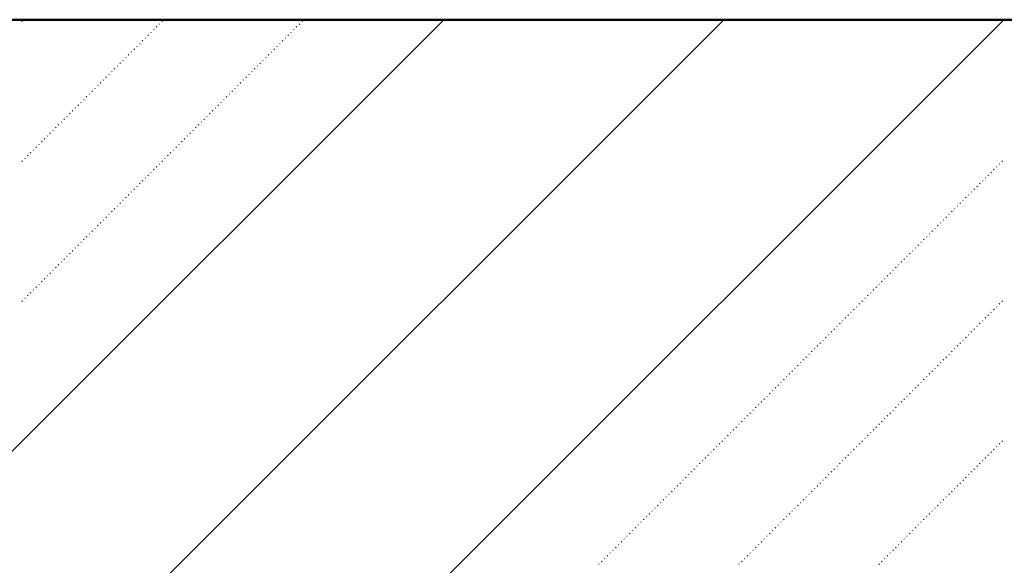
# Model space of a CAD drawing. Header units: millimetres. Extents: x 0 to 1260, y 0 to 297.
# Tile 67 of 104: x 264.05 to 270.27, y 132.31 to 135.76. Entities that reach past the tile are written whole.
import ezdxf

# ---------------------------------------------------------------- set-up
doc = ezdxf.new("R2010")
doc.units = ezdxf.units.MM
for name, pattern in [('K5LT32802', [0]), ('K5LT32806', [0]), ('K5LT_BASIC', [0])]:
    doc.linetypes.add(name, pattern=pattern)
doc.layers.add('Системный слой', color=7, linetype='Continuous')

# ---------------------------------------------------------------- blocks, each defined once
blk = doc.blocks.new('U90')
at = {"layer": 'Системный слой', "color": 7, "linetype": 'K5LT32802', "lineweight": 9}
for p, q in [((253.8862, 119.3751), (270.2666, 135.7555)), ((253.8862, 121.1429), (268.4989, 135.7555)), ((254.8862, 123.9106), (266.7311, 135.7555))]:
    blk.add_line(p, q, dxfattribs=at)
at = {"layer": 'Системный слой', "color": 7, "linetype": 'K5LT32806', "lineweight": 18}
for p, q in [((264.0678, 135.7438), (264.0713, 135.7474)), ((264.8986, 135.6908), (264.9022, 135.6943)), ((264.9163, 135.7085), (264.9198, 135.712)), ((264.934, 135.7261), (264.9375, 135.7297)), ((264.9517, 135.7438), (264.9552, 135.7474)), ((265.7825, 135.6908), (265.786, 135.6943)), ((265.8002, 135.7085), (265.8037, 135.712)), ((265.8179, 135.7261), (265.8214, 135.7297)), ((265.8355, 135.7438), (265.8391, 135.7474)), ((264.8456, 135.6378), (264.8491, 135.6413)), ((264.8633, 135.6554), (264.8668, 135.659)), ((264.8809, 135.6731), (264.8845, 135.6766)), ((265.7295, 135.6378), (265.733, 135.6413)), ((265.7471, 135.6554), (265.7507, 135.659)), ((265.7648, 135.6731), (265.7684, 135.6766)), ((264.7749, 135.567), (264.7784, 135.5706)), ((264.7926, 135.5847), (264.7961, 135.5883)), ((264.8102, 135.6024), (264.8138, 135.6059)), ((264.8279, 135.6201), (264.8314, 135.6236)), ((265.6588, 135.567), (265.6623, 135.5706)), ((265.6764, 135.5847), (265.68, 135.5883)), ((265.6941, 135.6024), (265.6976, 135.6059)), ((265.7118, 135.6201), (265.7153, 135.6236)), ((264.7218, 135.514), (264.7254, 135.5175)), ((264.7395, 135.5317), (264.7431, 135.5352)), ((264.7572, 135.5494), (264.7607, 135.5529)), ((265.6057, 135.514), (265.6093, 135.5175)), ((265.6234, 135.5317), (265.6269, 135.5352)), ((265.6411, 135.5494), (265.6446, 135.5529)), ((264.6511, 135.4433), (264.6547, 135.4468)), ((264.6688, 135.461), (264.6723, 135.4645)), ((264.6865, 135.4787), (264.69, 135.4822)), ((264.7042, 135.4963), (264.7077, 135.4999)), ((265.535, 135.4433), (265.5386, 135.4468)), ((265.5527, 135.461), (265.5562, 135.4645)), ((265.5704, 135.4787), (265.5739, 135.4822)), ((265.588, 135.4963), (265.5916, 135.4999)), ((264.5981, 135.3903), (264.6016, 135.3938)), ((264.6158, 135.4079), (264.6193, 135.4115)), ((264.6335, 135.4256), (264.637, 135.4292)), ((265.482, 135.3903), (265.4855, 135.3938)), ((265.4997, 135.4079), (265.5032, 135.4115)), ((265.5173, 135.4256), (265.5209, 135.4292)), ((264.5274, 135.3196), (264.5309, 135.3231)), ((264.5451, 135.3372), (264.5486, 135.3408)), ((264.5627, 135.3549), (264.5663, 135.3584)), ((264.5804, 135.3726), (264.584, 135.3761)), ((265.4113, 135.3196), (265.4148, 135.3231)), ((265.4289, 135.3372), (265.4325, 135.3408)), ((265.4466, 135.3549), (265.4502, 135.3584)), ((265.4643, 135.3726), (265.4678, 135.3761)), ((264.4744, 135.2665), (264.4779, 135.2701)), ((264.492, 135.2842), (264.4956, 135.2877)), ((264.5097, 135.3019), (264.5132, 135.3054)), ((265.3582, 135.2665), (265.3618, 135.2701)), ((265.3759, 135.2842), (265.3795, 135.2877)), ((265.3936, 135.3019), (265.3971, 135.3054)), ((264.4036, 135.1958), (264.4072, 135.1993)), ((264.4213, 135.2135), (264.4249, 135.217)), ((264.439, 135.2312), (264.4425, 135.2347)), ((264.4567, 135.2488), (264.4602, 135.2524)), ((265.2875, 135.1958), (265.2911, 135.1993)), ((265.3052, 135.2135), (265.3087, 135.217)), ((265.3229, 135.2312), (265.3264, 135.2347)), ((265.3406, 135.2488), (265.3441, 135.2524)), ((264.3506, 135.1428), (264.3541, 135.1463)), ((264.3683, 135.1605), (264.3718, 135.164)), ((264.386, 135.1781), (264.3895, 135.1817)), ((265.2345, 135.1428), (265.238, 135.1463)), ((265.2522, 135.1605), (265.2557, 135.164)), ((265.2699, 135.1781), (265.2734, 135.1817)), ((264.2799, 135.0721), (264.2834, 135.0756)), ((264.2976, 135.0897), (264.3011, 135.0933)), ((264.3153, 135.1074), (264.3188, 135.111)), ((264.3329, 135.1251), (264.3365, 135.1286)), ((265.1638, 135.0721), (265.1673, 135.0756)), ((265.1815, 135.0897), (265.185, 135.0933)), ((265.1991, 135.1074), (265.2027, 135.111)), ((265.2168, 135.1251), (265.2204, 135.1286)), ((264.2269, 135.019), (264.2304, 135.0226)), ((264.2445, 135.0367), (264.2481, 135.0402)), ((264.2622, 135.0544), (264.2658, 135.0579)), ((265.1108, 135.019), (265.1143, 135.0226)), ((265.1284, 135.0367), (265.132, 135.0402)), ((265.1461, 135.0544), (265.1496, 135.0579)), ((264.1562, 134.9483), (264.1597, 134.9519)), ((264.1738, 134.966), (264.1774, 134.9695)), ((264.1915, 134.9837), (264.195, 134.9872)), ((264.2092, 135.0014), (264.2127, 135.0049)), ((265.04, 134.9483), (265.0436, 134.9519)), ((265.0577, 134.966), (265.0613, 134.9695)), ((265.0754, 134.9837), (265.0789, 134.9872)), ((265.0931, 135.0014), (265.0966, 135.0049)), ((264.0854, 134.8776), (264.089, 134.8811)), ((264.1031, 134.8953), (264.1067, 134.8988)), ((264.1208, 134.913), (264.1243, 134.9165)), ((264.1385, 134.9306), (264.142, 134.9342)), ((264.9693, 134.8776), (264.9729, 134.8811)), ((264.987, 134.8953), (264.9905, 134.8988)), ((265.0047, 134.913), (265.0082, 134.9165)), ((265.0224, 134.9306), (265.0259, 134.9342)), ((264.0678, 134.8599), (264.0713, 134.8635)), ((264.9163, 134.8246), (264.9198, 134.8281)), ((264.934, 134.8423), (264.9375, 134.8458)), ((264.9517, 134.8599), (264.9552, 134.8635)), ((270.2196, 134.8246), (270.2231, 134.8281)), ((270.2373, 134.8423), (270.2408, 134.8458)), ((270.255, 134.8599), (270.2585, 134.8635)), ((264.8456, 134.7539), (264.8491, 134.7574)), ((264.8633, 134.7715), (264.8668, 134.7751)), ((264.8809, 134.7892), (264.8845, 134.7928)), ((264.8986, 134.8069), (264.9022, 134.8104)), ((270.1489, 134.7539), (270.1524, 134.7574)), ((270.1666, 134.7715), (270.1701, 134.7751)), ((270.1842, 134.7892), (270.1878, 134.7928)), ((270.2019, 134.8069), (270.2055, 134.8104)), ((264.7926, 134.7008), (264.7961, 134.7044)), ((264.8102, 134.7185), (264.8138, 134.7221)), ((264.8279, 134.7362), (264.8314, 134.7397)), ((270.0959, 134.7008), (270.0994, 134.7044)), ((270.1135, 134.7185), (270.1171, 134.7221)), ((270.1312, 134.7362), (270.1347, 134.7397)), ((264.7218, 134.6301), (264.7254, 134.6337)), ((264.7395, 134.6478), (264.7431, 134.6513)), ((264.7572, 134.6655), (264.7607, 134.669)), ((264.7749, 134.6832), (264.7784, 134.6867)), ((270.0251, 134.6301), (270.0287, 134.6337)), ((270.0428, 134.6478), (270.0464, 134.6513)), ((270.0605, 134.6655), (270.064, 134.669)), ((270.0782, 134.6832), (270.0817, 134.6867)), ((264.6688, 134.5771), (264.6723, 134.5806)), ((264.6865, 134.5948), (264.69, 134.5983)), ((264.7042, 134.6124), (264.7077, 134.616)), ((269.9721, 134.5771), (269.9756, 134.5806)), ((269.9898, 134.5948), (269.9933, 134.5983)), ((270.0075, 134.6124), (270.011, 134.616)), ((264.5981, 134.5064), (264.6016, 134.5099)), ((264.6158, 134.5241), (264.6193, 134.5276)), ((264.6335, 134.5417), (264.637, 134.5453)), ((264.6511, 134.5594), (264.6547, 134.563)), ((269.9014, 134.5064), (269.9049, 134.5099)), ((269.9191, 134.5241), (269.9226, 134.5276)), ((269.9368, 134.5417), (269.9403, 134.5453)), ((269.9544, 134.5594), (269.958, 134.563)), ((264.5451, 134.4533), (264.5486, 134.4569)), ((264.5627, 134.471), (264.5663, 134.4746)), ((264.5804, 134.4887), (264.584, 134.4922)), ((269.8484, 134.4533), (269.8519, 134.4569)), ((269.866, 134.471), (269.8696, 134.4746)), ((269.8837, 134.4887), (269.8873, 134.4922)), ((264.4744, 134.3826), (264.4779, 134.3862)), ((264.492, 134.4003), (264.4956, 134.4039)), ((264.5097, 134.418), (264.5132, 134.4215)), ((264.5274, 134.4357), (264.5309, 134.4392)), ((269.7777, 134.3826), (269.7812, 134.3862)), ((269.7953, 134.4003), (269.7989, 134.4039)), ((269.813, 134.418), (269.8165, 134.4215)), ((269.8307, 134.4357), (269.8342, 134.4392)), ((264.4213, 134.3296), (264.4249, 134.3331)), ((264.439, 134.3473), (264.4425, 134.3508)), ((264.4567, 134.365), (264.4602, 134.3685)), ((269.7246, 134.3296), (269.7282, 134.3331)), ((269.7423, 134.3473), (269.7458, 134.3508)), ((269.76, 134.365), (269.7635, 134.3685)), ((264.3506, 134.2589), (264.3541, 134.2624)), ((264.3683, 134.2766), (264.3718, 134.2801)), ((264.386, 134.2943), (264.3895, 134.2978)), ((264.4036, 134.3119), (264.4072, 134.3155)), ((269.6539, 134.2589), (269.6574, 134.2624)), ((269.6716, 134.2766), (269.6751, 134.2801)), ((269.6893, 134.2943), (269.6928, 134.2978)), ((269.7069, 134.3119), (269.7105, 134.3155)), ((264.2976, 134.2059), (264.3011, 134.2094)), ((264.3153, 134.2235), (264.3188, 134.2271)), ((264.3329, 134.2412), (264.3365, 134.2448)), ((269.6009, 134.2059), (269.6044, 134.2094)), ((269.6186, 134.2235), (269.6221, 134.2271)), ((269.6362, 134.2412), (269.6398, 134.2448)), ((264.2269, 134.1352), (264.2304, 134.1387)), ((264.2445, 134.1528), (264.2481, 134.1564)), ((264.2622, 134.1705), (264.2658, 134.174)), ((264.2799, 134.1882), (264.2834, 134.1917)), ((269.5302, 134.1352), (269.5337, 134.1387)), ((269.5478, 134.1528), (269.5514, 134.1564)), ((269.5655, 134.1705), (269.5691, 134.174)), ((269.5832, 134.1882), (269.5867, 134.1917)), ((264.1738, 134.0821), (264.1774, 134.0857)), ((264.1915, 134.0998), (264.195, 134.1033)), ((264.2092, 134.1175), (264.2127, 134.121)), ((269.4771, 134.0821), (269.4807, 134.0857)), ((269.4948, 134.0998), (269.4983, 134.1033)), ((269.5125, 134.1175), (269.516, 134.121)), ((264.1031, 134.0114), (264.1067, 134.0149)), ((264.1208, 134.0291), (264.1243, 134.0326)), ((264.1385, 134.0468), (264.142, 134.0503)), ((264.1562, 134.0644), (264.1597, 134.068)), ((269.4064, 134.0114), (269.41, 134.0149)), ((269.4241, 134.0291), (269.4276, 134.0326)), ((269.4418, 134.0468), (269.4453, 134.0503)), ((269.4595, 134.0644), (269.463, 134.068)), ((264.0678, 133.9761), (264.0713, 133.9796)), ((264.0854, 133.9937), (264.089, 133.9973)), ((269.3534, 133.9584), (269.3569, 133.9619)), ((269.3711, 133.9761), (269.3746, 133.9796)), ((269.3887, 133.9937), (269.3923, 133.9973)), ((270.2373, 133.9584), (270.2408, 133.9619)), ((270.255, 133.9761), (270.2585, 133.9796)), ((269.2827, 133.8877), (269.2862, 133.8912)), ((269.3004, 133.9053), (269.3039, 133.9089)), ((269.318, 133.923), (269.3216, 133.9266)), ((269.3357, 133.9407), (269.3392, 133.9442)), ((270.1666, 133.8877), (270.1701, 133.8912)), ((270.1842, 133.9053), (270.1878, 133.9089)), ((270.2019, 133.923), (270.2055, 133.9266)), ((270.2196, 133.9407), (270.2231, 133.9442)), ((269.2296, 133.8346), (269.2332, 133.8382)), ((269.2473, 133.8523), (269.2509, 133.8558)), ((269.265, 133.87), (269.2685, 133.8735)), ((270.1135, 133.8346), (270.1171, 133.8382)), ((270.1312, 133.8523), (270.1347, 133.8558)), ((270.1489, 133.87), (270.1524, 133.8735)), ((269.1589, 133.7639), (269.1625, 133.7675)), ((269.1766, 133.7816), (269.1802, 133.7851)), ((269.1943, 133.7993), (269.1978, 133.8028)), ((269.212, 133.817), (269.2155, 133.8205)), ((270.0428, 133.7639), (270.0464, 133.7675)), ((270.0605, 133.7816), (270.064, 133.7851)), ((270.0782, 133.7993), (270.0817, 133.8028)), ((270.0959, 133.817), (270.0994, 133.8205)), ((269.1059, 133.7109), (269.1094, 133.7144)), ((269.1236, 133.7286), (269.1271, 133.7321)), ((269.1413, 133.7462), (269.1448, 133.7498)), ((269.9898, 133.7109), (269.9933, 133.7144)), ((270.0075, 133.7286), (270.011, 133.7321)), ((270.0251, 133.7462), (270.0287, 133.7498)), ((269.0352, 133.6402), (269.0387, 133.6437)), ((269.0529, 133.6579), (269.0564, 133.6614)), ((269.0705, 133.6755), (269.0741, 133.6791)), ((269.0882, 133.6932), (269.0918, 133.6967)), ((269.9191, 133.6402), (269.9226, 133.6437)), ((269.9368, 133.6579), (269.9403, 133.6614)), ((269.9544, 133.6755), (269.958, 133.6791)), ((269.9721, 133.6932), (269.9756, 133.6967)), ((268.9822, 133.5871), (268.9857, 133.5907)), ((268.9998, 133.6048), (269.0034, 133.6084)), ((269.0175, 133.6225), (269.0211, 133.626)), ((269.866, 133.5871), (269.8696, 133.5907)), ((269.8837, 133.6048), (269.8873, 133.6084)), ((269.9014, 133.6225), (269.9049, 133.626)), ((268.9115, 133.5164), (268.915, 133.52)), ((268.9291, 133.5341), (268.9327, 133.5376)), ((268.9468, 133.5518), (268.9503, 133.5553)), ((268.9645, 133.5695), (268.968, 133.573)), ((269.7953, 133.5164), (269.7989, 133.52)), ((269.813, 133.5341), (269.8165, 133.5376)), ((269.8307, 133.5518), (269.8342, 133.5553)), ((269.8484, 133.5695), (269.8519, 133.573)), ((268.8584, 133.4634), (268.862, 133.4669)), ((268.8761, 133.4811), (268.8796, 133.4846)), ((268.8938, 133.4988), (268.8973, 133.5023)), ((269.7423, 133.4634), (269.7458, 133.4669)), ((269.76, 133.4811), (269.7635, 133.4846)), ((269.7777, 133.4988), (269.7812, 133.5023)), ((268.7877, 133.3927), (268.7912, 133.3962)), ((268.8054, 133.4104), (268.8089, 133.4139)), ((268.8231, 133.428), (268.8266, 133.4316)), ((268.8407, 133.4457), (268.8443, 133.4493)), ((269.6716, 133.3927), (269.6751, 133.3962)), ((269.6893, 133.4104), (269.6928, 133.4139)), ((269.7069, 133.428), (269.7105, 133.4316)), ((269.7246, 133.4457), (269.7282, 133.4493)), ((268.7347, 133.3397), (268.7382, 133.3432)), ((268.7524, 133.3573), (268.7559, 133.3609)), ((268.77, 133.375), (268.7736, 133.3785)), ((269.6186, 133.3397), (269.6221, 133.3432)), ((269.6362, 133.3573), (269.6398, 133.3609)), ((269.6539, 133.375), (269.6574, 133.3785)), ((268.664, 133.2689), (268.6675, 133.2725)), ((268.6816, 133.2866), (268.6852, 133.2902)), ((268.6993, 133.3043), (268.7029, 133.3078)), ((268.717, 133.322), (268.7205, 133.3255)), ((269.5478, 133.2689), (269.5514, 133.2725)), ((269.5655, 133.2866), (269.5691, 133.2902)), ((269.5832, 133.3043), (269.5867, 133.3078)), ((269.6009, 133.322), (269.6044, 133.3255)), ((268.6109, 133.2159), (268.6145, 133.2194)), ((268.6286, 133.2336), (268.6321, 133.2371)), ((268.6463, 133.2513), (268.6498, 133.2548)), ((269.4948, 133.2159), (269.4983, 133.2194)), ((269.5125, 133.2336), (269.516, 133.2371)), ((269.5302, 133.2513), (269.5337, 133.2548)), ((268.5402, 133.1452), (268.5438, 133.1487)), ((268.5579, 133.1629), (268.5614, 133.1664)), ((268.5756, 133.1806), (268.5791, 133.1841)), ((268.5933, 133.1982), (268.5968, 133.2018)), ((269.4241, 133.1452), (269.4276, 133.1487)), ((269.4418, 133.1629), (269.4453, 133.1664)), ((269.4595, 133.1806), (269.463, 133.1841)), ((269.4771, 133.1982), (269.4807, 133.2018)), ((268.4872, 133.0922), (268.4907, 133.0957)), ((268.5049, 133.1098), (268.5084, 133.1134)), ((268.5225, 133.1275), (268.5261, 133.1311)), ((269.3711, 133.0922), (269.3746, 133.0957)), ((269.3887, 133.1098), (269.3923, 133.1134)), ((269.4064, 133.1275), (269.41, 133.1311)), ((270.255, 133.0922), (270.2585, 133.0957)), ((268.4165, 133.0215), (268.42, 133.025)), ((268.4342, 133.0391), (268.4377, 133.0427)), ((268.4518, 133.0568), (268.4554, 133.0603)), ((268.4695, 133.0745), (268.473, 133.078)), ((269.3004, 133.0215), (269.3039, 133.025)), ((269.318, 133.0391), (269.3216, 133.0427)), ((269.3357, 133.0568), (269.3392, 133.0603)), ((269.3534, 133.0745), (269.3569, 133.078)), ((270.1842, 133.0215), (270.1878, 133.025)), ((270.2019, 133.0391), (270.2055, 133.0427)), ((270.2196, 133.0568), (270.2231, 133.0603)), ((270.2373, 133.0745), (270.2408, 133.078)), ((268.3458, 132.9507), (268.3493, 132.9543)), ((268.3634, 132.9684), (268.367, 132.972)), ((268.3811, 132.9861), (268.3847, 132.9896)), ((268.3988, 133.0038), (268.4023, 133.0073)), ((269.2296, 132.9507), (269.2332, 132.9543)), ((269.2473, 132.9684), (269.2509, 132.972)), ((269.265, 132.9861), (269.2685, 132.9896)), ((269.2827, 133.0038), (269.2862, 133.0073)), ((270.1135, 132.9507), (270.1171, 132.9543)), ((270.1312, 132.9684), (270.1347, 132.972)), ((270.1489, 132.9861), (270.1524, 132.9896)), ((270.1666, 133.0038), (270.1701, 133.0073)), ((268.2927, 132.8977), (268.2963, 132.9013)), ((268.3104, 132.9154), (268.3139, 132.9189)), ((268.3281, 132.9331), (268.3316, 132.9366)), ((269.1766, 132.8977), (269.1802, 132.9013)), ((269.1943, 132.9154), (269.1978, 132.9189)), ((269.212, 132.9331), (269.2155, 132.9366)), ((270.0605, 132.8977), (270.064, 132.9013)), ((270.0782, 132.9154), (270.0817, 132.9189)), ((270.0959, 132.9331), (270.0994, 132.9366)), ((268.222, 132.827), (268.2256, 132.8305)), ((268.2397, 132.8447), (268.2432, 132.8482)), ((268.2574, 132.8624), (268.2609, 132.8659)), ((268.2751, 132.88), (268.2786, 132.8836)), ((269.1059, 132.827), (269.1094, 132.8305)), ((269.1236, 132.8447), (269.1271, 132.8482)), ((269.1413, 132.8624), (269.1448, 132.8659)), ((269.1589, 132.88), (269.1625, 132.8836)), ((269.9898, 132.827), (269.9933, 132.8305)), ((270.0075, 132.8447), (270.011, 132.8482)), ((270.0251, 132.8624), (270.0287, 132.8659)), ((270.0428, 132.88), (270.0464, 132.8836)), ((268.169, 132.774), (268.1725, 132.7775)), ((268.1867, 132.7916), (268.1902, 132.7952)), ((268.2043, 132.8093), (268.2079, 132.8129)), ((269.0529, 132.774), (269.0564, 132.7775)), ((269.0705, 132.7916), (269.0741, 132.7952)), ((269.0882, 132.8093), (269.0918, 132.8129)), ((269.9368, 132.774), (269.9403, 132.7775)), ((269.9544, 132.7916), (269.958, 132.7952)), ((269.9721, 132.8093), (269.9756, 132.8129)), ((268.0983, 132.7033), (268.1018, 132.7068)), ((268.116, 132.7209), (268.1195, 132.7245)), ((268.1336, 132.7386), (268.1372, 132.7422)), ((268.1513, 132.7563), (268.1548, 132.7598)), ((268.9822, 132.7033), (268.9857, 132.7068)), ((268.9998, 132.7209), (269.0034, 132.7245)), ((269.0175, 132.7386), (269.0211, 132.7422)), ((269.0352, 132.7563), (269.0387, 132.7598)), ((269.866, 132.7033), (269.8696, 132.7068)), ((269.8837, 132.7209), (269.8873, 132.7245)), ((269.9014, 132.7386), (269.9049, 132.7422)), ((269.9191, 132.7563), (269.9226, 132.7598)), ((268.0452, 132.6502), (268.0488, 132.6538)), ((268.0629, 132.6679), (268.0665, 132.6714)), ((268.0806, 132.6856), (268.0841, 132.6891)), ((268.9291, 132.6502), (268.9327, 132.6538)), ((268.9468, 132.6679), (268.9503, 132.6714)), ((268.9645, 132.6856), (268.968, 132.6891)), ((269.813, 132.6502), (269.8165, 132.6538)), ((269.8307, 132.6679), (269.8342, 132.6714)), ((269.8484, 132.6856), (269.8519, 132.6891)), ((267.9745, 132.5795), (267.9781, 132.5831)), ((267.9922, 132.5972), (267.9957, 132.6007)), ((268.0099, 132.6149), (268.0134, 132.6184)), ((268.0276, 132.6325), (268.0311, 132.6361)), ((268.8584, 132.5795), (268.862, 132.5831)), ((268.8761, 132.5972), (268.8796, 132.6007)), ((268.8938, 132.6149), (268.8973, 132.6184)), ((268.9115, 132.6325), (268.915, 132.6361)), ((269.7423, 132.5795), (269.7458, 132.5831)), ((269.76, 132.5972), (269.7635, 132.6007)), ((269.7777, 132.6149), (269.7812, 132.6184)), ((269.7953, 132.6325), (269.7989, 132.6361)), ((267.9215, 132.5265), (267.925, 132.53)), ((267.9392, 132.5442), (267.9427, 132.5477)), ((267.9569, 132.5618), (267.9604, 132.5654)), ((268.8054, 132.5265), (268.8089, 132.53)), ((268.8231, 132.5442), (268.8266, 132.5477)), ((268.8407, 132.5618), (268.8443, 132.5654)), ((269.6893, 132.5265), (269.6928, 132.53)), ((269.7069, 132.5442), (269.7105, 132.5477)), ((269.7246, 132.5618), (269.7282, 132.5654)), ((267.8508, 132.4558), (267.8543, 132.4593)), ((267.8685, 132.4735), (267.872, 132.477)), ((267.8861, 132.4911), (267.8897, 132.4947)), ((267.9038, 132.5088), (267.9074, 132.5123)), ((268.7347, 132.4558), (268.7382, 132.4593)), ((268.7524, 132.4735), (268.7559, 132.477)), ((268.77, 132.4911), (268.7736, 132.4947)), ((268.7877, 132.5088), (268.7912, 132.5123)), ((269.6186, 132.4558), (269.6221, 132.4593)), ((269.6362, 132.4735), (269.6398, 132.477)), ((269.6539, 132.4911), (269.6574, 132.4947)), ((269.6716, 132.5088), (269.6751, 132.5123)), ((267.7978, 132.4027), (267.8013, 132.4063)), ((267.8154, 132.4204), (267.819, 132.424)), ((267.8331, 132.4381), (267.8366, 132.4416)), ((268.6816, 132.4027), (268.6852, 132.4063)), ((268.6993, 132.4204), (268.7029, 132.424)), ((268.717, 132.4381), (268.7205, 132.4416)), ((269.5655, 132.4027), (269.5691, 132.4063)), ((269.5832, 132.4204), (269.5867, 132.424)), ((269.6009, 132.4381), (269.6044, 132.4416)), ((267.727, 132.332), (267.7306, 132.3356)), ((267.7447, 132.3497), (267.7483, 132.3532)), ((267.7624, 132.3674), (267.7659, 132.3709)), ((267.7801, 132.3851), (267.7836, 132.3886)), ((268.6109, 132.332), (268.6145, 132.3356)), ((268.6286, 132.3497), (268.6321, 132.3532)), ((268.6463, 132.3674), (268.6498, 132.3709)), ((268.664, 132.3851), (268.6675, 132.3886)), ((269.4948, 132.332), (269.4983, 132.3356)), ((269.5125, 132.3497), (269.516, 132.3532)), ((269.5302, 132.3674), (269.5337, 132.3709)), ((269.5478, 132.3851), (269.5514, 132.3886)), ((267.7094, 132.3144), (267.7129, 132.3179)), ((268.5933, 132.3144), (268.5968, 132.3179)), ((269.4771, 132.3144), (269.4807, 132.3179))]:
    blk.add_line(p, q, dxfattribs=at)

msp = doc.modelspace()

# ---------------------------------------------------------------- linework, layer by layer
at = {"layer": 'Системный слой', "color": 7, "linetype": 'K5LT_BASIC', "lineweight": 50}
msp.add_line((233.38516, 135.7555), (273.88623, 135.7555), dxfattribs=at)

# ---------------------------------------------------------------- block references
at = {"layer": 'Системный слой'}
msp.add_blockref('U90', (0, 0), dxfattribs=at)

doc.saveas('drawing.dxf')
